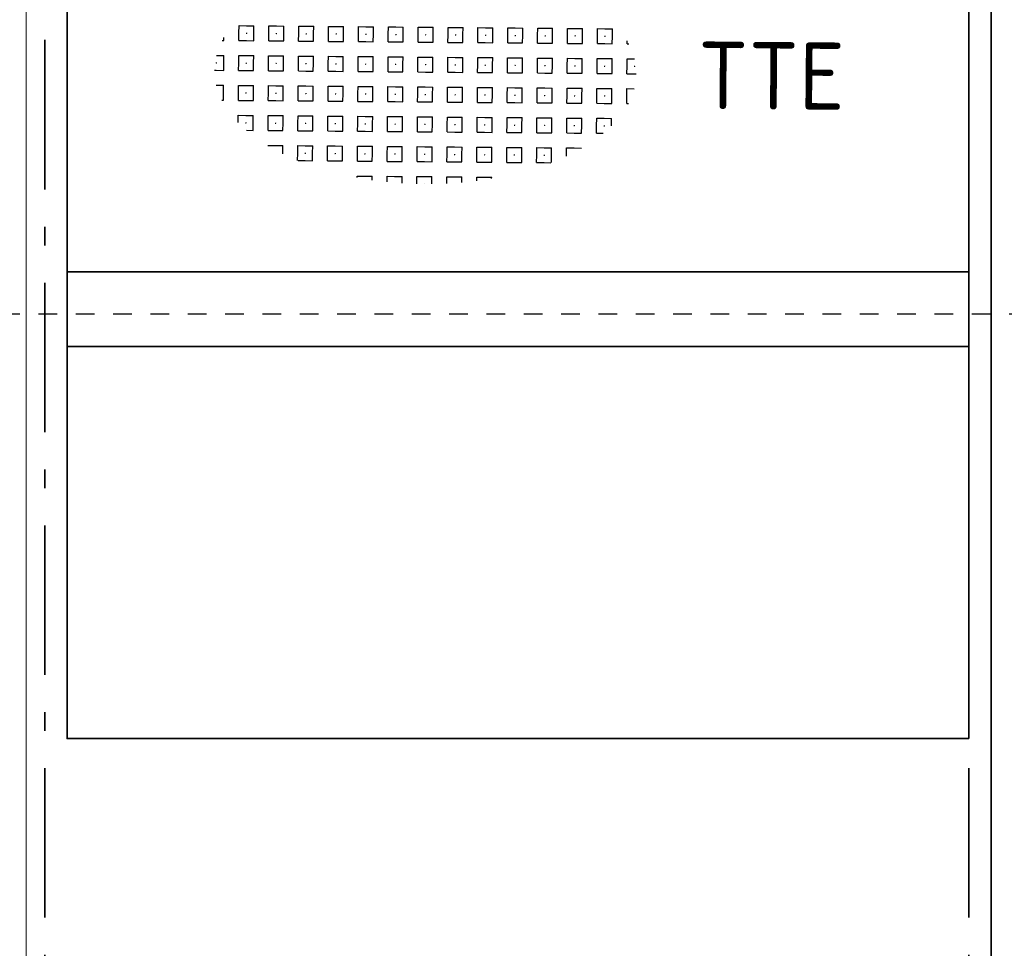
# Model space of a CAD drawing. Header units: metres. Extents: x 133 to 690, y 59 to 257.
# Tile 46 of 84: x 472 to 477, y 115 to 120. Entities that reach past the tile are written whole.
import ezdxf
from ezdxf.enums import TextEntityAlignment as Align

# ---------------------------------------------------------------- set-up
doc = ezdxf.new("R2010")
doc.units = ezdxf.units.M
doc.header["$LTSCALE"] = 0.05
doc.linetypes.add('VH-OPSLUITBAND_120X250', pattern=[26, 16, -4, 2, -4])
doc.linetypes.add('XX-DASHED', pattern=[2, 1, -1])
for name, color, linetype, lineweight in [('N-WE-GR-HAAG-G', 253, 'GR-HAAG1', 9), ('N-WE-VH-KANTOPSLUITING_OPSLUITBAND_120X250-G', 150, 'VH-OPSLUITBAND_120X250', 35), ('N-WE-VH-KANTOPSLUITING_VOORKANTBAND_OB_120x250-G', 3, 'Continuous', 35), ('N-WE-VH-VERHARDING_GRASPLAAT-G', 70, 'Continuous', 35), ('N-WE-VH-VERHARDING_TEGEL_GRAS-S', 252, 'Continuous', 25), ('N-WE-VH-VERHARDING_TEGEL_GRAS_VAKMARKERING-G', 252, 'Continuous', 35), ('N-XX-AL-VERWIJZING-G', 7, 'Continuous', 13)]:
    doc.layers.add(name, color=color, linetype=linetype, lineweight=lineweight)
doc.styles.add('NLCS-ISO', font='NLCS-ISO.ttf')
doc.styles.add('ROMANS', font='romans.shx')
doc.linetypes.add('GR-HAAG1', pattern='A,6,[176,NLCS.SHX,S=0.125,R=0,X=0,Y=0],-2', length=8)

# ---------------------------------------------------------------- blocks, each defined once
blk = doc.blocks.new('SVH-GRASTEGEL_STIP-SO')
for p, q in [((-4.644, 1.224), (-4.444, 1.224)), ((-4.644, 1.024), (-4.644, 1.224)), ((-4.444, 1.224), (-4.244, 1.224)), ((-4.244, 1.024), (-4.244, 1.224)), ((-3.844, 1.224), (-3.644, 1.224)), ((-3.844, 1.024), (-3.844, 1.224)), ((-3.644, 1.224), (-3.444, 1.224)), ((-3.444, 1.024), (-3.444, 1.224)), ((-3.044, 1.224), (-2.844, 1.224)), ((-3.044, 1.024), (-3.044, 1.224)), ((-2.844, 1.224), (-2.644, 1.224)), ((-2.644, 1.024), (-2.644, 1.224)), ((-2.244, 1.224), (-2.044, 1.224)), ((-2.244, 1.024), (-2.244, 1.224)), ((-2.044, 1.224), (-1.844, 1.224)), ((-1.844, 1.024), (-1.844, 1.224)), ((-1.444, 1.224), (-1.244, 1.224)), ((-1.444, 1.024), (-1.444, 1.224)), ((-1.244, 1.224), (-1.044, 1.224)), ((-1.044, 1.024), (-1.044, 1.224)), ((-0.644, 1.224), (-0.444, 1.224)), ((-0.644, 1.024), (-0.644, 1.224)), ((-0.444, 1.224), (-0.244, 1.224)), ((-0.244, 1.024), (-0.244, 1.224)), ((0.156, 1.224), (0.356, 1.224)), ((0.156, 1.024), (0.156, 1.224)), ((0.356, 1.224), (0.556, 1.224)), ((0.556, 1.024), (0.556, 1.224)), ((0.956, 1.224), (1.156, 1.224)), ((0.956, 1.024), (0.956, 1.224)), ((1.156, 1.224), (1.356, 1.224)), ((1.356, 1.024), (1.356, 1.224)), ((1.756, 1.224), (1.956, 1.224)), ((1.756, 1.024), (1.756, 1.224)), ((1.956, 1.224), (2.156, 1.224)), ((2.156, 1.024), (2.156, 1.224)), ((2.556, 1.224), (2.756, 1.224)), ((2.556, 1.024), (2.556, 1.224)), ((2.756, 1.224), (2.956, 1.224)), ((2.956, 1.024), (2.956, 1.224)), ((3.356, 1.224), (3.556, 1.224)), ((3.356, 1.024), (3.356, 1.224)), ((3.556, 1.224), (3.756, 1.224)), ((3.756, 1.024), (3.756, 1.224)), ((4.156, 1.224), (4.356, 1.224)), ((4.156, 1.024), (4.156, 1.224)), ((4.356, 1.224), (4.556, 1.224)), ((4.556, 1.024), (4.556, 1.224)), ((4.956, 1.224), (5.156, 1.224)), ((4.956, 1.024), (4.956, 1.224)), ((5.156, 1.224), (5.356, 1.224)), ((5.356, 1.024), (5.356, 1.224)), ((-5.089, 0.824), (-5.044, 0.824)), ((-5.044, 0.824), (-5.044, 0.906)), ((-4.644, 0.824), (-4.644, 1.024)), ((-4.644, 0.824), (-4.444, 0.824)), ((-4.452, 1.024), (-4.444, 1.024)), ((-4.452, 1.024), (-4.444, 1.024)), ((-4.444, 1.032), (-4.444, 1.024)), ((-4.444, 1.032), (-4.444, 1.024)), ((-4.444, 1.024), (-4.444, 1.017)), ((-4.444, 1.024), (-4.437, 1.024)), ((-4.444, 1.024), (-4.444, 1.017)), ((-4.444, 1.024), (-4.437, 1.024)), ((-4.444, 0.824), (-4.244, 0.824)), ((-4.244, 0.824), (-4.244, 1.024)), ((-3.844, 0.824), (-3.844, 1.024)), ((-3.844, 0.824), (-3.644, 0.824)), ((-3.652, 1.024), (-3.644, 1.024)), ((-3.652, 1.024), (-3.644, 1.024)), ((-3.644, 1.032), (-3.644, 1.024)), ((-3.644, 1.032), (-3.644, 1.024)), ((-3.644, 1.024), (-3.644, 1.017)), ((-3.644, 1.024), (-3.637, 1.024)), ((-3.644, 1.024), (-3.644, 1.017)), ((-3.644, 1.024), (-3.637, 1.024)), ((-3.644, 0.824), (-3.444, 0.824)), ((-3.444, 0.824), (-3.444, 1.024)), ((-3.044, 0.824), (-3.044, 1.024)), ((-3.044, 0.824), (-2.844, 0.824)), ((-2.852, 1.024), (-2.844, 1.024)), ((-2.852, 1.024), (-2.844, 1.024)), ((-2.844, 1.032), (-2.844, 1.024)), ((-2.844, 1.032), (-2.844, 1.024)), ((-2.844, 1.024), (-2.844, 1.017)), ((-2.844, 1.024), (-2.837, 1.024)), ((-2.844, 1.024), (-2.844, 1.017)), ((-2.844, 1.024), (-2.837, 1.024)), ((-2.844, 0.824), (-2.644, 0.824)), ((-2.644, 0.824), (-2.644, 1.024)), ((-2.244, 0.824), (-2.244, 1.024)), ((-2.244, 0.824), (-2.044, 0.824)), ((-2.052, 1.024), (-2.044, 1.024)), ((-2.052, 1.024), (-2.044, 1.024)), ((-2.044, 1.032), (-2.044, 1.024)), ((-2.044, 1.032), (-2.044, 1.024)), ((-2.044, 1.024), (-2.044, 1.017)), ((-2.044, 1.024), (-2.037, 1.024)), ((-2.044, 1.024), (-2.044, 1.017)), ((-2.044, 1.024), (-2.037, 1.024)), ((-2.044, 0.824), (-1.844, 0.824)), ((-1.844, 0.824), (-1.844, 1.024)), ((-1.444, 0.824), (-1.444, 1.024)), ((-1.444, 0.824), (-1.244, 0.824)), ((-1.252, 1.024), (-1.244, 1.024)), ((-1.252, 1.024), (-1.244, 1.024)), ((-1.244, 1.032), (-1.244, 1.024)), ((-1.244, 1.032), (-1.244, 1.024)), ((-1.244, 1.024), (-1.244, 1.017)), ((-1.244, 1.024), (-1.237, 1.024)), ((-1.244, 1.024), (-1.244, 1.017)), ((-1.244, 1.024), (-1.237, 1.024)), ((-1.244, 0.824), (-1.044, 0.824)), ((-1.044, 0.824), (-1.044, 1.024)), ((-0.644, 0.824), (-0.644, 1.024)), ((-0.644, 0.824), (-0.444, 0.824)), ((-0.452, 1.024), (-0.444, 1.024)), ((-0.452, 1.024), (-0.444, 1.024)), ((-0.444, 1.032), (-0.444, 1.024)), ((-0.444, 1.032), (-0.444, 1.024)), ((-0.444, 1.024), (-0.444, 1.017)), ((-0.444, 1.024), (-0.437, 1.024)), ((-0.444, 1.024), (-0.444, 1.017)), ((-0.444, 1.024), (-0.437, 1.024)), ((-0.444, 0.824), (-0.244, 0.824)), ((-0.244, 0.824), (-0.244, 1.024)), ((0.156, 0.824), (0.156, 1.024)), ((0.156, 0.824), (0.356, 0.824)), ((0.348, 1.024), (0.356, 1.024)), ((0.348, 1.024), (0.356, 1.024)), ((0.356, 1.032), (0.356, 1.024)), ((0.356, 1.032), (0.356, 1.024)), ((0.356, 1.024), (0.356, 1.017)), ((0.356, 1.024), (0.363, 1.024)), ((0.356, 1.024), (0.356, 1.017)), ((0.356, 1.024), (0.363, 1.024)), ((0.356, 0.824), (0.556, 0.824)), ((0.556, 0.824), (0.556, 1.024)), ((0.956, 0.824), (0.956, 1.024)), ((0.956, 0.824), (1.156, 0.824)), ((1.148, 1.024), (1.156, 1.024)), ((1.148, 1.024), (1.156, 1.024)), ((1.156, 1.032), (1.156, 1.024)), ((1.156, 1.032), (1.156, 1.024)), ((1.156, 1.024), (1.156, 1.017)), ((1.156, 1.024), (1.163, 1.024)), ((1.156, 1.024), (1.156, 1.017)), ((1.156, 1.024), (1.163, 1.024)), ((1.156, 0.824), (1.356, 0.824)), ((1.356, 0.824), (1.356, 1.024)), ((1.756, 0.824), (1.756, 1.024)), ((1.756, 0.824), (1.956, 0.824)), ((1.948, 1.024), (1.956, 1.024)), ((1.948, 1.024), (1.956, 1.024)), ((1.956, 1.032), (1.956, 1.024)), ((1.956, 1.032), (1.956, 1.024)), ((1.956, 1.024), (1.956, 1.017)), ((1.956, 1.024), (1.963, 1.024)), ((1.956, 1.024), (1.956, 1.017)), ((1.956, 1.024), (1.963, 1.024)), ((1.956, 0.824), (2.156, 0.824)), ((2.156, 0.824), (2.156, 1.024)), ((2.556, 0.824), (2.556, 1.024)), ((2.556, 0.824), (2.756, 0.824)), ((2.748, 1.024), (2.756, 1.024)), ((2.748, 1.024), (2.756, 1.024)), ((2.756, 1.032), (2.756, 1.024)), ((2.756, 1.032), (2.756, 1.024)), ((2.756, 1.024), (2.756, 1.017)), ((2.756, 1.024), (2.763, 1.024)), ((2.756, 1.024), (2.756, 1.017)), ((2.756, 1.024), (2.763, 1.024)), ((2.756, 0.824), (2.956, 0.824)), ((2.956, 0.824), (2.956, 1.024)), ((3.356, 0.824), (3.356, 1.024)), ((3.356, 0.824), (3.556, 0.824)), ((3.548, 1.024), (3.556, 1.024)), ((3.548, 1.024), (3.556, 1.024)), ((3.556, 1.032), (3.556, 1.024)), ((3.556, 1.032), (3.556, 1.024)), ((3.556, 1.024), (3.556, 1.017)), ((3.556, 1.024), (3.563, 1.024)), ((3.556, 1.024), (3.556, 1.017)), ((3.556, 1.024), (3.563, 1.024)), ((3.556, 0.824), (3.756, 0.824)), ((3.756, 0.824), (3.756, 1.024)), ((4.156, 0.824), (4.156, 1.024)), ((4.156, 0.824), (4.356, 0.824)), ((4.348, 1.024), (4.356, 1.024)), ((4.348, 1.024), (4.356, 1.024)), ((4.356, 1.032), (4.356, 1.024)), ((4.356, 1.032), (4.356, 1.024)), ((4.356, 1.024), (4.356, 1.017)), ((4.356, 1.024), (4.363, 1.024)), ((4.356, 1.024), (4.356, 1.017)), ((4.356, 1.024), (4.363, 1.024)), ((4.356, 0.824), (4.556, 0.824)), ((4.556, 0.824), (4.556, 1.024)), ((4.956, 0.824), (4.956, 1.024)), ((4.956, 0.824), (5.156, 0.824)), ((5.148, 1.024), (5.156, 1.024)), ((5.148, 1.024), (5.156, 1.024)), ((5.156, 1.032), (5.156, 1.024)), ((5.156, 1.032), (5.156, 1.024)), ((5.156, 1.024), (5.156, 1.017)), ((5.156, 1.024), (5.163, 1.024)), ((5.156, 1.024), (5.156, 1.017)), ((5.156, 1.024), (5.163, 1.024)), ((5.156, 0.824), (5.356, 0.824)), ((5.356, 0.824), (5.356, 1.024)), ((5.756, 0.824), (5.756, 0.906)), ((5.756, 0.824), (5.801, 0.824)), ((-5.243, 0.424), (-5.044, 0.424)), ((-5.044, 0.224), (-5.044, 0.424)), ((-4.644, 0.424), (-4.444, 0.424)), ((-4.644, 0.224), (-4.644, 0.424)), ((-4.444, 0.424), (-4.244, 0.424)), ((-4.244, 0.224), (-4.244, 0.424)), ((-3.844, 0.424), (-3.644, 0.424)), ((-3.844, 0.224), (-3.844, 0.424)), ((-3.644, 0.424), (-3.444, 0.424)), ((-3.444, 0.224), (-3.444, 0.424)), ((-3.044, 0.424), (-2.844, 0.424)), ((-3.044, 0.224), (-3.044, 0.424)), ((-2.844, 0.424), (-2.644, 0.424)), ((-2.644, 0.224), (-2.644, 0.424)), ((-2.244, 0.424), (-2.044, 0.424)), ((-2.244, 0.224), (-2.244, 0.424)), ((-2.044, 0.424), (-1.844, 0.424)), ((-1.844, 0.224), (-1.844, 0.424)), ((-1.444, 0.424), (-1.244, 0.424)), ((-1.444, 0.224), (-1.444, 0.424)), ((-1.244, 0.424), (-1.044, 0.424)), ((-1.044, 0.224), (-1.044, 0.424)), ((-0.644, 0.424), (-0.444, 0.424)), ((-0.644, 0.224), (-0.644, 0.424)), ((-0.444, 0.424), (-0.244, 0.424)), ((-0.244, 0.224), (-0.244, 0.424)), ((0.156, 0.424), (0.356, 0.424)), ((0.156, 0.224), (0.156, 0.424)), ((0.356, 0.424), (0.556, 0.424)), ((0.556, 0.224), (0.556, 0.424)), ((0.956, 0.424), (1.156, 0.424)), ((0.956, 0.224), (0.956, 0.424)), ((1.156, 0.424), (1.356, 0.424)), ((1.356, 0.224), (1.356, 0.424)), ((1.756, 0.424), (1.956, 0.424)), ((1.756, 0.224), (1.756, 0.424)), ((1.956, 0.424), (2.156, 0.424)), ((2.156, 0.224), (2.156, 0.424)), ((2.556, 0.424), (2.756, 0.424)), ((2.556, 0.224), (2.556, 0.424)), ((2.756, 0.424), (2.956, 0.424)), ((2.956, 0.224), (2.956, 0.424)), ((3.356, 0.424), (3.556, 0.424)), ((3.356, 0.224), (3.356, 0.424)), ((3.556, 0.424), (3.756, 0.424)), ((3.756, 0.224), (3.756, 0.424)), ((4.156, 0.424), (4.356, 0.424)), ((4.156, 0.224), (4.156, 0.424)), ((4.356, 0.424), (4.556, 0.424)), ((4.556, 0.224), (4.556, 0.424)), ((4.956, 0.424), (5.156, 0.424)), ((4.956, 0.224), (4.956, 0.424)), ((5.156, 0.424), (5.356, 0.424)), ((5.356, 0.224), (5.356, 0.424)), ((5.756, 0.424), (5.955, 0.424)), ((5.756, 0.224), (5.756, 0.424)), ((-5.294, 0.024), (-5.244, 0.024)), ((-5.252, 0.224), (-5.244, 0.224)), ((-5.252, 0.224), (-5.244, 0.224)), ((-5.244, 0.232), (-5.244, 0.224)), ((-5.244, 0.232), (-5.244, 0.224)), ((-5.244, 0.224), (-5.244, 0.217)), ((-5.244, 0.224), (-5.237, 0.224)), ((-5.244, 0.224), (-5.244, 0.217)), ((-5.244, 0.224), (-5.237, 0.224)), ((-5.244, 0.024), (-5.044, 0.024)), ((-5.044, 0.024), (-5.044, 0.224)), ((-4.644, 0.024), (-4.644, 0.224)), ((-4.644, 0.024), (-4.444, 0.024)), ((-4.452, 0.224), (-4.444, 0.224)), ((-4.452, 0.224), (-4.444, 0.224)), ((-4.444, 0.232), (-4.444, 0.224)), ((-4.444, 0.232), (-4.444, 0.224)), ((-4.444, 0.224), (-4.444, 0.217)), ((-4.444, 0.224), (-4.437, 0.224)), ((-4.444, 0.224), (-4.444, 0.217)), ((-4.444, 0.224), (-4.437, 0.224)), ((-4.444, 0.024), (-4.244, 0.024)), ((-4.244, 0.024), (-4.244, 0.224)), ((-3.844, 0.024), (-3.844, 0.224)), ((-3.844, 0.024), (-3.644, 0.024)), ((-3.652, 0.224), (-3.644, 0.224)), ((-3.652, 0.224), (-3.644, 0.224)), ((-3.644, 0.232), (-3.644, 0.224)), ((-3.644, 0.232), (-3.644, 0.224)), ((-3.644, 0.224), (-3.644, 0.217)), ((-3.644, 0.224), (-3.637, 0.224)), ((-3.644, 0.224), (-3.644, 0.217)), ((-3.644, 0.224), (-3.637, 0.224)), ((-3.644, 0.024), (-3.444, 0.024)), ((-3.444, 0.024), (-3.444, 0.224)), ((-3.044, 0.024), (-3.044, 0.224)), ((-3.044, 0.024), (-2.844, 0.024)), ((-2.852, 0.224), (-2.844, 0.224)), ((-2.852, 0.224), (-2.844, 0.224)), ((-2.844, 0.232), (-2.844, 0.224)), ((-2.844, 0.232), (-2.844, 0.224)), ((-2.844, 0.224), (-2.844, 0.217)), ((-2.844, 0.224), (-2.837, 0.224)), ((-2.844, 0.224), (-2.844, 0.217)), ((-2.844, 0.224), (-2.837, 0.224)), ((-2.844, 0.024), (-2.644, 0.024)), ((-2.644, 0.024), (-2.644, 0.224)), ((-2.244, 0.024), (-2.244, 0.224)), ((-2.244, 0.024), (-2.044, 0.024)), ((-2.052, 0.224), (-2.044, 0.224)), ((-2.052, 0.224), (-2.044, 0.224)), ((-2.044, 0.232), (-2.044, 0.224)), ((-2.044, 0.232), (-2.044, 0.224)), ((-2.044, 0.224), (-2.044, 0.217)), ((-2.044, 0.224), (-2.037, 0.224)), ((-2.044, 0.224), (-2.044, 0.217)), ((-2.044, 0.224), (-2.037, 0.224)), ((-2.044, 0.024), (-1.844, 0.024)), ((-1.844, 0.024), (-1.844, 0.224)), ((-1.444, 0.024), (-1.444, 0.224)), ((-1.444, 0.024), (-1.244, 0.024)), ((-1.252, 0.224), (-1.244, 0.224)), ((-1.252, 0.224), (-1.244, 0.224)), ((-1.244, 0.232), (-1.244, 0.224)), ((-1.244, 0.232), (-1.244, 0.224)), ((-1.244, 0.224), (-1.244, 0.217)), ((-1.244, 0.224), (-1.237, 0.224)), ((-1.244, 0.224), (-1.244, 0.217)), ((-1.244, 0.224), (-1.237, 0.224)), ((-1.244, 0.024), (-1.044, 0.024)), ((-1.044, 0.024), (-1.044, 0.224)), ((-0.644, 0.024), (-0.644, 0.224)), ((-0.644, 0.024), (-0.444, 0.024)), ((-0.452, 0.224), (-0.444, 0.224)), ((-0.452, 0.224), (-0.444, 0.224)), ((-0.444, 0.232), (-0.444, 0.224)), ((-0.444, 0.232), (-0.444, 0.224)), ((-0.444, 0.224), (-0.444, 0.217)), ((-0.444, 0.224), (-0.437, 0.224)), ((-0.444, 0.224), (-0.444, 0.217)), ((-0.444, 0.224), (-0.437, 0.224)), ((-0.444, 0.024), (-0.244, 0.024)), ((-0.244, 0.024), (-0.244, 0.224)), ((0.156, 0.024), (0.156, 0.224)), ((0.156, 0.024), (0.356, 0.024)), ((0.348, 0.224), (0.356, 0.224)), ((0.348, 0.224), (0.356, 0.224)), ((0.356, 0.232), (0.356, 0.224)), ((0.356, 0.232), (0.356, 0.224)), ((0.356, 0.224), (0.356, 0.217)), ((0.356, 0.224), (0.363, 0.224)), ((0.356, 0.224), (0.356, 0.217)), ((0.356, 0.224), (0.363, 0.224)), ((0.356, 0.024), (0.556, 0.024)), ((0.556, 0.024), (0.556, 0.224)), ((0.956, 0.024), (0.956, 0.224)), ((0.956, 0.024), (1.156, 0.024)), ((1.148, 0.224), (1.156, 0.224)), ((1.148, 0.224), (1.156, 0.224)), ((1.156, 0.232), (1.156, 0.224)), ((1.156, 0.232), (1.156, 0.224)), ((1.156, 0.224), (1.156, 0.217)), ((1.156, 0.224), (1.163, 0.224)), ((1.156, 0.224), (1.156, 0.217)), ((1.156, 0.224), (1.163, 0.224)), ((1.156, 0.024), (1.356, 0.024)), ((1.356, 0.024), (1.356, 0.224)), ((1.756, 0.024), (1.756, 0.224)), ((1.756, 0.024), (1.956, 0.024)), ((1.948, 0.224), (1.956, 0.224)), ((1.948, 0.224), (1.956, 0.224)), ((1.956, 0.232), (1.956, 0.224)), ((1.956, 0.232), (1.956, 0.224)), ((1.956, 0.224), (1.956, 0.217)), ((1.956, 0.224), (1.963, 0.224)), ((1.956, 0.224), (1.956, 0.217)), ((1.956, 0.224), (1.963, 0.224)), ((1.956, 0.024), (2.156, 0.024)), ((2.156, 0.024), (2.156, 0.224)), ((2.556, 0.024), (2.556, 0.224)), ((2.556, 0.024), (2.756, 0.024)), ((2.748, 0.224), (2.756, 0.224)), ((2.748, 0.224), (2.756, 0.224)), ((2.756, 0.232), (2.756, 0.224)), ((2.756, 0.232), (2.756, 0.224)), ((2.756, 0.224), (2.756, 0.217)), ((2.756, 0.224), (2.763, 0.224)), ((2.756, 0.224), (2.756, 0.217)), ((2.756, 0.224), (2.763, 0.224)), ((2.756, 0.024), (2.956, 0.024)), ((2.956, 0.024), (2.956, 0.224)), ((3.356, 0.024), (3.356, 0.224)), ((3.356, 0.024), (3.556, 0.024)), ((3.548, 0.224), (3.556, 0.224)), ((3.548, 0.224), (3.556, 0.224)), ((3.556, 0.232), (3.556, 0.224)), ((3.556, 0.232), (3.556, 0.224)), ((3.556, 0.224), (3.556, 0.217)), ((3.556, 0.224), (3.563, 0.224)), ((3.556, 0.224), (3.556, 0.217)), ((3.556, 0.224), (3.563, 0.224)), ((3.556, 0.024), (3.756, 0.024)), ((3.756, 0.024), (3.756, 0.224)), ((4.156, 0.024), (4.156, 0.224)), ((4.156, 0.024), (4.356, 0.024)), ((4.348, 0.224), (4.356, 0.224)), ((4.348, 0.224), (4.356, 0.224)), ((4.356, 0.232), (4.356, 0.224)), ((4.356, 0.232), (4.356, 0.224)), ((4.356, 0.224), (4.356, 0.217)), ((4.356, 0.224), (4.363, 0.224)), ((4.356, 0.224), (4.356, 0.217)), ((4.356, 0.224), (4.363, 0.224)), ((4.356, 0.024), (4.556, 0.024)), ((4.556, 0.024), (4.556, 0.224)), ((4.956, 0.024), (4.956, 0.224)), ((4.956, 0.024), (5.156, 0.024)), ((5.148, 0.224), (5.156, 0.224)), ((5.148, 0.224), (5.156, 0.224)), ((5.156, 0.232), (5.156, 0.224)), ((5.156, 0.232), (5.156, 0.224)), ((5.156, 0.224), (5.156, 0.217)), ((5.156, 0.224), (5.163, 0.224)), ((5.156, 0.224), (5.156, 0.217)), ((5.156, 0.224), (5.163, 0.224)), ((5.156, 0.024), (5.356, 0.024)), ((5.356, 0.024), (5.356, 0.224)), ((5.756, 0.024), (5.756, 0.224)), ((5.756, 0.024), (5.956, 0.024)), ((5.948, 0.224), (5.956, 0.224)), ((5.948, 0.224), (5.956, 0.224)), ((5.956, 0.232), (5.956, 0.224)), ((5.956, 0.232), (5.956, 0.224)), ((5.956, 0.224), (5.956, 0.217)), ((5.956, 0.224), (5.963, 0.224)), ((5.956, 0.224), (5.956, 0.217)), ((5.956, 0.224), (5.963, 0.224)), ((5.956, 0.024), (6.006, 0.024)), ((-5.243, -0.376), (-5.044, -0.376)), ((-5.044, -0.576), (-5.044, -0.376)), ((-4.644, -0.376), (-4.444, -0.376)), ((-4.644, -0.576), (-4.644, -0.376)), ((-4.444, -0.376), (-4.244, -0.376)), ((-4.244, -0.576), (-4.244, -0.376)), ((-3.844, -0.376), (-3.644, -0.376)), ((-3.844, -0.576), (-3.844, -0.376)), ((-3.644, -0.376), (-3.444, -0.376)), ((-3.444, -0.576), (-3.444, -0.376)), ((-3.044, -0.376), (-2.844, -0.376)), ((-3.044, -0.576), (-3.044, -0.376)), ((-2.844, -0.376), (-2.644, -0.376)), ((-2.644, -0.576), (-2.644, -0.376)), ((-2.244, -0.376), (-2.044, -0.376)), ((-2.244, -0.576), (-2.244, -0.376)), ((-2.044, -0.376), (-1.844, -0.376)), ((-1.844, -0.576), (-1.844, -0.376)), ((-1.444, -0.376), (-1.244, -0.376)), ((-1.444, -0.576), (-1.444, -0.376)), ((-1.244, -0.376), (-1.044, -0.376)), ((-1.044, -0.576), (-1.044, -0.376)), ((-0.644, -0.376), (-0.444, -0.376)), ((-0.644, -0.576), (-0.644, -0.376)), ((-0.444, -0.376), (-0.244, -0.376)), ((-0.244, -0.576), (-0.244, -0.376)), ((0.156, -0.376), (0.356, -0.376)), ((0.156, -0.576), (0.156, -0.376)), ((0.356, -0.376), (0.556, -0.376)), ((0.556, -0.576), (0.556, -0.376)), ((0.956, -0.376), (1.156, -0.376)), ((0.956, -0.576), (0.956, -0.376)), ((1.156, -0.376), (1.356, -0.376)), ((1.356, -0.576), (1.356, -0.376)), ((1.756, -0.376), (1.956, -0.376)), ((1.756, -0.576), (1.756, -0.376)), ((1.956, -0.376), (2.156, -0.376)), ((2.156, -0.576), (2.156, -0.376)), ((2.556, -0.376), (2.756, -0.376)), ((2.556, -0.576), (2.556, -0.376)), ((2.756, -0.376), (2.956, -0.376)), ((2.956, -0.576), (2.956, -0.376)), ((3.356, -0.376), (3.556, -0.376)), ((3.356, -0.576), (3.356, -0.376)), ((3.556, -0.376), (3.756, -0.376)), ((3.756, -0.576), (3.756, -0.376)), ((4.156, -0.376), (4.356, -0.376)), ((4.156, -0.576), (4.156, -0.376)), ((4.356, -0.376), (4.556, -0.376)), ((4.556, -0.576), (4.556, -0.376)), ((4.956, -0.376), (5.156, -0.376)), ((4.956, -0.576), (4.956, -0.376)), ((5.156, -0.376), (5.356, -0.376)), ((5.356, -0.576), (5.356, -0.376)), ((5.756, -0.376), (5.955, -0.376)), ((5.756, -0.576), (5.756, -0.376)), ((-5.089, -0.776), (-5.044, -0.776)), ((-5.044, -0.776), (-5.044, -0.576)), ((-4.644, -0.776), (-4.644, -0.576)), ((-4.644, -0.776), (-4.444, -0.776)), ((-4.452, -0.576), (-4.444, -0.576)), ((-4.452, -0.576), (-4.444, -0.576)), ((-4.444, -0.568), (-4.444, -0.576)), ((-4.444, -0.568), (-4.444, -0.576)), ((-4.444, -0.576), (-4.444, -0.583)), ((-4.444, -0.576), (-4.437, -0.576)), ((-4.444, -0.576), (-4.444, -0.583)), ((-4.444, -0.576), (-4.437, -0.576)), ((-4.444, -0.776), (-4.244, -0.776)), ((-4.244, -0.776), (-4.244, -0.576)), ((-3.844, -0.776), (-3.844, -0.576)), ((-3.844, -0.776), (-3.644, -0.776)), ((-3.652, -0.576), (-3.644, -0.576)), ((-3.652, -0.576), (-3.644, -0.576)), ((-3.644, -0.568), (-3.644, -0.576)), ((-3.644, -0.568), (-3.644, -0.576)), ((-3.644, -0.576), (-3.644, -0.583)), ((-3.644, -0.576), (-3.637, -0.576)), ((-3.644, -0.576), (-3.644, -0.583)), ((-3.644, -0.576), (-3.637, -0.576)), ((-3.644, -0.776), (-3.444, -0.776)), ((-3.444, -0.776), (-3.444, -0.576)), ((-3.044, -0.776), (-3.044, -0.576)), ((-3.044, -0.776), (-2.844, -0.776)), ((-2.852, -0.576), (-2.844, -0.576)), ((-2.852, -0.576), (-2.844, -0.576)), ((-2.844, -0.568), (-2.844, -0.576)), ((-2.844, -0.568), (-2.844, -0.576)), ((-2.844, -0.576), (-2.844, -0.583)), ((-2.844, -0.576), (-2.837, -0.576)), ((-2.844, -0.576), (-2.844, -0.583)), ((-2.844, -0.576), (-2.837, -0.576)), ((-2.844, -0.776), (-2.644, -0.776)), ((-2.644, -0.776), (-2.644, -0.576)), ((-2.244, -0.776), (-2.244, -0.576)), ((-2.244, -0.776), (-2.044, -0.776)), ((-2.052, -0.576), (-2.044, -0.576)), ((-2.052, -0.576), (-2.044, -0.576)), ((-2.044, -0.568), (-2.044, -0.576)), ((-2.044, -0.568), (-2.044, -0.576)), ((-2.044, -0.576), (-2.044, -0.583)), ((-2.044, -0.576), (-2.037, -0.576)), ((-2.044, -0.576), (-2.044, -0.583)), ((-2.044, -0.576), (-2.037, -0.576)), ((-2.044, -0.776), (-1.844, -0.776)), ((-1.844, -0.776), (-1.844, -0.576)), ((-1.444, -0.776), (-1.444, -0.576)), ((-1.444, -0.776), (-1.244, -0.776)), ((-1.252, -0.576), (-1.244, -0.576)), ((-1.252, -0.576), (-1.244, -0.576)), ((-1.244, -0.568), (-1.244, -0.576)), ((-1.244, -0.568), (-1.244, -0.576)), ((-1.244, -0.576), (-1.244, -0.583)), ((-1.244, -0.576), (-1.237, -0.576)), ((-1.244, -0.576), (-1.244, -0.583)), ((-1.244, -0.576), (-1.237, -0.576)), ((-1.244, -0.776), (-1.044, -0.776)), ((-1.044, -0.776), (-1.044, -0.576)), ((-0.644, -0.776), (-0.644, -0.576)), ((-0.644, -0.776), (-0.444, -0.776)), ((-0.452, -0.576), (-0.444, -0.576)), ((-0.452, -0.576), (-0.444, -0.576)), ((-0.444, -0.568), (-0.444, -0.576)), ((-0.444, -0.568), (-0.444, -0.576)), ((-0.444, -0.576), (-0.444, -0.583)), ((-0.444, -0.576), (-0.437, -0.576)), ((-0.444, -0.576), (-0.444, -0.583)), ((-0.444, -0.576), (-0.437, -0.576)), ((-0.444, -0.776), (-0.244, -0.776)), ((-0.244, -0.776), (-0.244, -0.576)), ((0.156, -0.776), (0.156, -0.576)), ((0.156, -0.776), (0.356, -0.776)), ((0.348, -0.576), (0.356, -0.576)), ((0.348, -0.576), (0.356, -0.576)), ((0.356, -0.568), (0.356, -0.576)), ((0.356, -0.568), (0.356, -0.576)), ((0.356, -0.576), (0.356, -0.583)), ((0.356, -0.576), (0.363, -0.576)), ((0.356, -0.576), (0.356, -0.583)), ((0.356, -0.576), (0.363, -0.576)), ((0.356, -0.776), (0.556, -0.776)), ((0.556, -0.776), (0.556, -0.576)), ((0.956, -0.776), (0.956, -0.576)), ((0.956, -0.776), (1.156, -0.776)), ((1.148, -0.576), (1.156, -0.576)), ((1.148, -0.576), (1.156, -0.576)), ((1.156, -0.568), (1.156, -0.576)), ((1.156, -0.568), (1.156, -0.576)), ((1.156, -0.576), (1.156, -0.583)), ((1.156, -0.576), (1.163, -0.576)), ((1.156, -0.576), (1.156, -0.583)), ((1.156, -0.576), (1.163, -0.576)), ((1.156, -0.776), (1.356, -0.776)), ((1.356, -0.776), (1.356, -0.576)), ((1.756, -0.776), (1.756, -0.576)), ((1.756, -0.776), (1.956, -0.776)), ((1.948, -0.576), (1.956, -0.576)), ((1.948, -0.576), (1.956, -0.576)), ((1.956, -0.568), (1.956, -0.576)), ((1.956, -0.568), (1.956, -0.576)), ((1.956, -0.576), (1.956, -0.583)), ((1.956, -0.576), (1.963, -0.576)), ((1.956, -0.576), (1.956, -0.583)), ((1.956, -0.576), (1.963, -0.576)), ((1.956, -0.776), (2.156, -0.776)), ((2.156, -0.776), (2.156, -0.576)), ((2.556, -0.776), (2.556, -0.576)), ((2.556, -0.776), (2.756, -0.776)), ((2.748, -0.576), (2.756, -0.576)), ((2.748, -0.576), (2.756, -0.576)), ((2.756, -0.568), (2.756, -0.576)), ((2.756, -0.568), (2.756, -0.576)), ((2.756, -0.576), (2.756, -0.583)), ((2.756, -0.576), (2.763, -0.576)), ((2.756, -0.576), (2.756, -0.583)), ((2.756, -0.576), (2.763, -0.576)), ((2.756, -0.776), (2.956, -0.776)), ((2.956, -0.776), (2.956, -0.576)), ((3.356, -0.776), (3.356, -0.576)), ((3.356, -0.776), (3.556, -0.776)), ((3.548, -0.576), (3.556, -0.576)), ((3.548, -0.576), (3.556, -0.576)), ((3.556, -0.568), (3.556, -0.576)), ((3.556, -0.568), (3.556, -0.576)), ((3.556, -0.576), (3.556, -0.583)), ((3.556, -0.576), (3.563, -0.576)), ((3.556, -0.576), (3.556, -0.583)), ((3.556, -0.576), (3.563, -0.576)), ((3.556, -0.776), (3.756, -0.776)), ((3.756, -0.776), (3.756, -0.576)), ((4.156, -0.776), (4.156, -0.576)), ((4.156, -0.776), (4.356, -0.776)), ((4.348, -0.576), (4.356, -0.576)), ((4.348, -0.576), (4.356, -0.576)), ((4.356, -0.568), (4.356, -0.576)), ((4.356, -0.568), (4.356, -0.576)), ((4.356, -0.576), (4.356, -0.583)), ((4.356, -0.576), (4.363, -0.576)), ((4.356, -0.576), (4.356, -0.583)), ((4.356, -0.576), (4.363, -0.576)), ((4.356, -0.776), (4.556, -0.776)), ((4.556, -0.776), (4.556, -0.576)), ((4.956, -0.776), (4.956, -0.576)), ((4.956, -0.776), (5.156, -0.776)), ((5.148, -0.576), (5.156, -0.576)), ((5.148, -0.576), (5.156, -0.576)), ((5.156, -0.568), (5.156, -0.576)), ((5.156, -0.568), (5.156, -0.576)), ((5.156, -0.576), (5.156, -0.583)), ((5.156, -0.576), (5.163, -0.576)), ((5.156, -0.576), (5.156, -0.583)), ((5.156, -0.576), (5.163, -0.576)), ((5.156, -0.776), (5.356, -0.776)), ((5.356, -0.776), (5.356, -0.576)), ((5.756, -0.776), (5.756, -0.576)), ((5.756, -0.776), (5.801, -0.776)), ((-4.644, -1.176), (-4.444, -1.176)), ((-4.644, -1.372), (-4.644, -1.176)), ((-4.444, -1.176), (-4.244, -1.176)), ((-4.244, -1.376), (-4.244, -1.176)), ((-3.844, -1.176), (-3.644, -1.176)), ((-3.844, -1.376), (-3.844, -1.176)), ((-3.644, -1.176), (-3.444, -1.176)), ((-3.444, -1.376), (-3.444, -1.176)), ((-3.044, -1.176), (-2.844, -1.176)), ((-3.044, -1.376), (-3.044, -1.176)), ((-2.844, -1.176), (-2.644, -1.176)), ((-2.644, -1.376), (-2.644, -1.176)), ((-2.244, -1.176), (-2.044, -1.176)), ((-2.244, -1.376), (-2.244, -1.176)), ((-2.044, -1.176), (-1.844, -1.176)), ((-1.844, -1.376), (-1.844, -1.176)), ((-1.444, -1.176), (-1.244, -1.176)), ((-1.444, -1.376), (-1.444, -1.176)), ((-1.244, -1.176), (-1.044, -1.176)), ((-1.044, -1.376), (-1.044, -1.176)), ((-0.644, -1.176), (-0.444, -1.176)), ((-0.644, -1.376), (-0.644, -1.176)), ((-0.444, -1.176), (-0.244, -1.176)), ((-0.244, -1.376), (-0.244, -1.176)), ((0.156, -1.176), (0.356, -1.176)), ((0.156, -1.376), (0.156, -1.176)), ((0.356, -1.176), (0.556, -1.176)), ((0.556, -1.376), (0.556, -1.176)), ((0.956, -1.176), (1.156, -1.176)), ((0.956, -1.376), (0.956, -1.176)), ((1.156, -1.176), (1.356, -1.176)), ((1.356, -1.376), (1.356, -1.176)), ((1.756, -1.176), (1.956, -1.176)), ((1.756, -1.376), (1.756, -1.176)), ((1.956, -1.176), (2.156, -1.176)), ((2.156, -1.376), (2.156, -1.176)), ((2.556, -1.176), (2.756, -1.176)), ((2.556, -1.376), (2.556, -1.176)), ((2.756, -1.176), (2.956, -1.176)), ((2.956, -1.376), (2.956, -1.176)), ((3.356, -1.176), (3.556, -1.176)), ((3.356, -1.376), (3.356, -1.176)), ((3.556, -1.176), (3.756, -1.176)), ((3.756, -1.376), (3.756, -1.176)), ((4.156, -1.176), (4.356, -1.176)), ((4.156, -1.376), (4.156, -1.176)), ((4.356, -1.176), (4.556, -1.176)), ((4.556, -1.376), (4.556, -1.176)), ((4.956, -1.176), (5.156, -1.176)), ((4.956, -1.376), (4.956, -1.176)), ((5.156, -1.176), (5.356, -1.176)), ((5.356, -1.372), (5.356, -1.176)), ((-4.452, -1.376), (-4.444, -1.376)), ((-4.452, -1.376), (-4.444, -1.376)), ((-4.444, -1.368), (-4.444, -1.376)), ((-4.444, -1.368), (-4.444, -1.376)), ((-4.444, -1.376), (-4.444, -1.383)), ((-4.444, -1.376), (-4.437, -1.376)), ((-4.444, -1.376), (-4.444, -1.383)), ((-4.444, -1.376), (-4.437, -1.376)), ((-4.423, -1.576), (-4.244, -1.576)), ((-4.244, -1.576), (-4.244, -1.376)), ((-3.844, -1.576), (-3.844, -1.376)), ((-3.844, -1.576), (-3.644, -1.576)), ((-3.652, -1.376), (-3.644, -1.376)), ((-3.652, -1.376), (-3.644, -1.376)), ((-3.644, -1.368), (-3.644, -1.376)), ((-3.644, -1.368), (-3.644, -1.376)), ((-3.644, -1.376), (-3.644, -1.383)), ((-3.644, -1.376), (-3.637, -1.376)), ((-3.644, -1.376), (-3.644, -1.383)), ((-3.644, -1.376), (-3.637, -1.376)), ((-3.644, -1.576), (-3.444, -1.576)), ((-3.444, -1.576), (-3.444, -1.376)), ((-3.044, -1.576), (-3.044, -1.376)), ((-3.044, -1.576), (-2.844, -1.576)), ((-2.852, -1.376), (-2.844, -1.376)), ((-2.852, -1.376), (-2.844, -1.376)), ((-2.844, -1.368), (-2.844, -1.376)), ((-2.844, -1.368), (-2.844, -1.376)), ((-2.844, -1.376), (-2.844, -1.383)), ((-2.844, -1.376), (-2.837, -1.376)), ((-2.844, -1.376), (-2.844, -1.383)), ((-2.844, -1.376), (-2.837, -1.376)), ((-2.844, -1.576), (-2.644, -1.576)), ((-2.644, -1.576), (-2.644, -1.376)), ((-2.244, -1.576), (-2.244, -1.376)), ((-2.244, -1.576), (-2.044, -1.576)), ((-2.052, -1.376), (-2.044, -1.376)), ((-2.052, -1.376), (-2.044, -1.376)), ((-2.044, -1.368), (-2.044, -1.376)), ((-2.044, -1.368), (-2.044, -1.376)), ((-2.044, -1.376), (-2.044, -1.383)), ((-2.044, -1.376), (-2.037, -1.376)), ((-2.044, -1.376), (-2.044, -1.383)), ((-2.044, -1.376), (-2.037, -1.376)), ((-2.044, -1.576), (-1.844, -1.576)), ((-1.844, -1.576), (-1.844, -1.376)), ((-1.444, -1.576), (-1.444, -1.376)), ((-1.444, -1.576), (-1.244, -1.576)), ((-1.252, -1.376), (-1.244, -1.376)), ((-1.252, -1.376), (-1.244, -1.376)), ((-1.244, -1.368), (-1.244, -1.376)), ((-1.244, -1.368), (-1.244, -1.376)), ((-1.244, -1.376), (-1.244, -1.383)), ((-1.244, -1.376), (-1.237, -1.376)), ((-1.244, -1.376), (-1.244, -1.383)), ((-1.244, -1.376), (-1.237, -1.376)), ((-1.244, -1.576), (-1.044, -1.576)), ((-1.044, -1.576), (-1.044, -1.376)), ((-0.644, -1.576), (-0.644, -1.376)), ((-0.644, -1.576), (-0.444, -1.576)), ((-0.452, -1.376), (-0.444, -1.376)), ((-0.452, -1.376), (-0.444, -1.376)), ((-0.444, -1.368), (-0.444, -1.376)), ((-0.444, -1.368), (-0.444, -1.376)), ((-0.444, -1.376), (-0.444, -1.383)), ((-0.444, -1.376), (-0.437, -1.376)), ((-0.444, -1.376), (-0.444, -1.383)), ((-0.444, -1.376), (-0.437, -1.376)), ((-0.444, -1.576), (-0.244, -1.576)), ((-0.244, -1.576), (-0.244, -1.376)), ((0.156, -1.576), (0.156, -1.376)), ((0.156, -1.576), (0.356, -1.576)), ((0.348, -1.376), (0.356, -1.376)), ((0.348, -1.376), (0.356, -1.376)), ((0.356, -1.368), (0.356, -1.376)), ((0.356, -1.368), (0.356, -1.376)), ((0.356, -1.376), (0.356, -1.383)), ((0.356, -1.376), (0.363, -1.376)), ((0.356, -1.376), (0.356, -1.383)), ((0.356, -1.376), (0.363, -1.376)), ((0.356, -1.576), (0.556, -1.576)), ((0.556, -1.576), (0.556, -1.376)), ((0.956, -1.576), (0.956, -1.376)), ((0.956, -1.576), (1.156, -1.576)), ((1.148, -1.376), (1.156, -1.376)), ((1.148, -1.376), (1.156, -1.376)), ((1.156, -1.368), (1.156, -1.376)), ((1.156, -1.368), (1.156, -1.376)), ((1.156, -1.376), (1.156, -1.383)), ((1.156, -1.376), (1.163, -1.376)), ((1.156, -1.376), (1.156, -1.383)), ((1.156, -1.376), (1.163, -1.376)), ((1.156, -1.576), (1.356, -1.576)), ((1.356, -1.576), (1.356, -1.376)), ((1.756, -1.576), (1.756, -1.376)), ((1.756, -1.576), (1.956, -1.576)), ((1.948, -1.376), (1.956, -1.376)), ((1.948, -1.376), (1.956, -1.376)), ((1.956, -1.368), (1.956, -1.376)), ((1.956, -1.368), (1.956, -1.376)), ((1.956, -1.376), (1.956, -1.383)), ((1.956, -1.376), (1.963, -1.376)), ((1.956, -1.376), (1.956, -1.383)), ((1.956, -1.376), (1.963, -1.376)), ((1.956, -1.576), (2.156, -1.576)), ((2.156, -1.576), (2.156, -1.376)), ((2.556, -1.576), (2.556, -1.376)), ((2.556, -1.576), (2.756, -1.576)), ((2.748, -1.376), (2.756, -1.376)), ((2.748, -1.376), (2.756, -1.376)), ((2.756, -1.368), (2.756, -1.376)), ((2.756, -1.368), (2.756, -1.376)), ((2.756, -1.376), (2.756, -1.383)), ((2.756, -1.376), (2.763, -1.376)), ((2.756, -1.376), (2.756, -1.383)), ((2.756, -1.376), (2.763, -1.376)), ((2.756, -1.576), (2.956, -1.576)), ((2.956, -1.576), (2.956, -1.376)), ((3.356, -1.576), (3.356, -1.376)), ((3.356, -1.576), (3.556, -1.576)), ((3.548, -1.376), (3.556, -1.376)), ((3.548, -1.376), (3.556, -1.376)), ((3.556, -1.368), (3.556, -1.376)), ((3.556, -1.368), (3.556, -1.376)), ((3.556, -1.376), (3.556, -1.383)), ((3.556, -1.376), (3.563, -1.376)), ((3.556, -1.376), (3.556, -1.383)), ((3.556, -1.376), (3.563, -1.376)), ((3.556, -1.576), (3.756, -1.576)), ((3.756, -1.576), (3.756, -1.376)), ((4.156, -1.576), (4.156, -1.376)), ((4.156, -1.576), (4.356, -1.576)), ((4.348, -1.376), (4.356, -1.376)), ((4.348, -1.376), (4.356, -1.376)), ((4.356, -1.368), (4.356, -1.376)), ((4.356, -1.368), (4.356, -1.376)), ((4.356, -1.376), (4.356, -1.383)), ((4.356, -1.376), (4.363, -1.376)), ((4.356, -1.376), (4.356, -1.383)), ((4.356, -1.376), (4.363, -1.376)), ((4.356, -1.576), (4.556, -1.576)), ((4.556, -1.576), (4.556, -1.376)), ((4.956, -1.576), (4.956, -1.376)), ((4.956, -1.576), (5.134, -1.576)), ((5.148, -1.376), (5.156, -1.376)), ((5.148, -1.376), (5.156, -1.376)), ((5.156, -1.368), (5.156, -1.376)), ((5.156, -1.368), (5.156, -1.376)), ((5.156, -1.376), (5.156, -1.383)), ((5.156, -1.376), (5.163, -1.376)), ((5.156, -1.376), (5.156, -1.383)), ((5.156, -1.376), (5.163, -1.376)), ((-3.844, -1.976), (-3.644, -1.976)), ((-3.844, -1.981), (-3.844, -1.976)), ((-3.644, -1.976), (-3.444, -1.976)), ((-3.444, -2.176), (-3.444, -1.976)), ((-3.044, -1.976), (-2.844, -1.976)), ((-3.044, -2.176), (-3.044, -1.976)), ((-2.844, -1.976), (-2.644, -1.976)), ((-2.644, -2.176), (-2.644, -1.976)), ((-2.244, -1.976), (-2.044, -1.976)), ((-2.244, -2.176), (-2.244, -1.976)), ((-2.044, -1.976), (-1.844, -1.976)), ((-1.844, -2.176), (-1.844, -1.976)), ((-1.444, -1.976), (-1.244, -1.976)), ((-1.444, -2.176), (-1.444, -1.976)), ((-1.244, -1.976), (-1.044, -1.976)), ((-1.044, -2.176), (-1.044, -1.976)), ((-0.644, -1.976), (-0.444, -1.976)), ((-0.644, -2.176), (-0.644, -1.976)), ((-0.444, -1.976), (-0.244, -1.976)), ((-0.244, -2.176), (-0.244, -1.976)), ((0.156, -1.976), (0.356, -1.976)), ((0.156, -2.176), (0.156, -1.976)), ((0.356, -1.976), (0.556, -1.976)), ((0.556, -2.176), (0.556, -1.976)), ((0.956, -1.976), (1.156, -1.976)), ((0.956, -2.176), (0.956, -1.976)), ((1.156, -1.976), (1.356, -1.976)), ((1.356, -2.176), (1.356, -1.976)), ((1.756, -1.976), (1.956, -1.976)), ((1.756, -2.176), (1.756, -1.976)), ((1.956, -1.976), (2.156, -1.976)), ((2.156, -2.176), (2.156, -1.976)), ((2.556, -1.976), (2.756, -1.976)), ((2.556, -2.176), (2.556, -1.976)), ((2.756, -1.976), (2.956, -1.976)), ((2.956, -2.176), (2.956, -1.976)), ((3.356, -1.976), (3.556, -1.976)), ((3.356, -2.176), (3.356, -1.976)), ((3.556, -1.976), (3.756, -1.976)), ((3.756, -2.176), (3.756, -1.976)), ((4.156, -1.976), (4.356, -1.976)), ((4.156, -2.176), (4.156, -1.976)), ((4.356, -1.976), (4.556, -1.976)), ((4.556, -1.982), (4.556, -1.976)), ((-3.444, -2.194), (-3.444, -2.176)), ((-3.044, -2.371), (-3.044, -2.176)), ((-2.852, -2.176), (-2.844, -2.176)), ((-2.852, -2.176), (-2.844, -2.176)), ((-2.844, -2.168), (-2.844, -2.176)), ((-2.844, -2.168), (-2.844, -2.176)), ((-2.844, -2.176), (-2.844, -2.183)), ((-2.844, -2.176), (-2.837, -2.176)), ((-2.844, -2.176), (-2.844, -2.183)), ((-2.844, -2.176), (-2.837, -2.176)), ((-2.644, -2.376), (-2.644, -2.176)), ((-2.244, -2.376), (-2.244, -2.176)), ((-2.052, -2.176), (-2.044, -2.176)), ((-2.052, -2.176), (-2.044, -2.176)), ((-2.044, -2.168), (-2.044, -2.176)), ((-2.044, -2.168), (-2.044, -2.176)), ((-2.044, -2.176), (-2.044, -2.183)), ((-2.044, -2.176), (-2.037, -2.176)), ((-2.044, -2.176), (-2.044, -2.183)), ((-2.044, -2.176), (-2.037, -2.176)), ((-1.844, -2.376), (-1.844, -2.176)), ((-1.444, -2.376), (-1.444, -2.176)), ((-1.252, -2.176), (-1.244, -2.176)), ((-1.252, -2.176), (-1.244, -2.176)), ((-1.244, -2.168), (-1.244, -2.176)), ((-1.244, -2.168), (-1.244, -2.176)), ((-1.244, -2.176), (-1.244, -2.183)), ((-1.244, -2.176), (-1.237, -2.176)), ((-1.244, -2.176), (-1.244, -2.183)), ((-1.244, -2.176), (-1.237, -2.176)), ((-1.044, -2.376), (-1.044, -2.176)), ((-0.644, -2.376), (-0.644, -2.176)), ((-0.452, -2.176), (-0.444, -2.176)), ((-0.452, -2.176), (-0.444, -2.176)), ((-0.444, -2.168), (-0.444, -2.176)), ((-0.444, -2.168), (-0.444, -2.176)), ((-0.444, -2.176), (-0.444, -2.183)), ((-0.444, -2.176), (-0.437, -2.176)), ((-0.444, -2.176), (-0.444, -2.183)), ((-0.444, -2.176), (-0.437, -2.176)), ((-0.244, -2.376), (-0.244, -2.176)), ((0.156, -2.376), (0.156, -2.176)), ((0.348, -2.176), (0.356, -2.176)), ((0.348, -2.176), (0.356, -2.176)), ((0.356, -2.168), (0.356, -2.176)), ((0.356, -2.168), (0.356, -2.176)), ((0.356, -2.176), (0.356, -2.183)), ((0.356, -2.176), (0.363, -2.176)), ((0.356, -2.176), (0.356, -2.183)), ((0.356, -2.176), (0.363, -2.176)), ((0.556, -2.376), (0.556, -2.176)), ((0.956, -2.376), (0.956, -2.176)), ((1.148, -2.176), (1.156, -2.176)), ((1.148, -2.176), (1.156, -2.176)), ((1.156, -2.168), (1.156, -2.176)), ((1.156, -2.168), (1.156, -2.176)), ((1.156, -2.176), (1.156, -2.183)), ((1.156, -2.176), (1.163, -2.176)), ((1.156, -2.176), (1.156, -2.183)), ((1.156, -2.176), (1.163, -2.176)), ((1.356, -2.376), (1.356, -2.176)), ((1.756, -2.376), (1.756, -2.176)), ((1.948, -2.176), (1.956, -2.176)), ((1.948, -2.176), (1.956, -2.176)), ((1.956, -2.168), (1.956, -2.176)), ((1.956, -2.168), (1.956, -2.176)), ((1.956, -2.176), (1.956, -2.183)), ((1.956, -2.176), (1.963, -2.176)), ((1.956, -2.176), (1.956, -2.183)), ((1.956, -2.176), (1.963, -2.176)), ((2.156, -2.376), (2.156, -2.176)), ((2.556, -2.376), (2.556, -2.176)), ((2.748, -2.176), (2.756, -2.176)), ((2.748, -2.176), (2.756, -2.176)), ((2.756, -2.168), (2.756, -2.176)), ((2.756, -2.168), (2.756, -2.176)), ((2.756, -2.176), (2.756, -2.183)), ((2.756, -2.176), (2.763, -2.176)), ((2.756, -2.176), (2.756, -2.183)), ((2.756, -2.176), (2.763, -2.176)), ((2.956, -2.376), (2.956, -2.176)), ((3.356, -2.376), (3.356, -2.176)), ((3.548, -2.176), (3.556, -2.176)), ((3.548, -2.176), (3.556, -2.176)), ((3.556, -2.168), (3.556, -2.176)), ((3.556, -2.168), (3.556, -2.176)), ((3.556, -2.176), (3.556, -2.183)), ((3.556, -2.176), (3.563, -2.176)), ((3.556, -2.176), (3.556, -2.183)), ((3.556, -2.176), (3.563, -2.176)), ((3.756, -2.369), (3.756, -2.176)), ((4.156, -2.195), (4.156, -2.176)), ((-3.033, -2.376), (-2.844, -2.376)), ((-2.844, -2.376), (-2.644, -2.376)), ((-2.244, -2.376), (-2.044, -2.376)), ((-2.044, -2.376), (-1.844, -2.376)), ((-1.444, -2.376), (-1.244, -2.376)), ((-1.244, -2.376), (-1.044, -2.376)), ((-0.644, -2.376), (-0.444, -2.376)), ((-0.444, -2.376), (-0.244, -2.376)), ((0.156, -2.376), (0.356, -2.376)), ((0.356, -2.376), (0.556, -2.376)), ((0.956, -2.376), (1.156, -2.376)), ((1.156, -2.376), (1.356, -2.376)), ((1.756, -2.376), (1.956, -2.376)), ((1.956, -2.376), (2.156, -2.376)), ((2.556, -2.376), (2.756, -2.376)), ((2.756, -2.376), (2.956, -2.376)), ((3.356, -2.376), (3.556, -2.376)), ((3.556, -2.376), (3.739, -2.376)), ((-1.444, -2.776), (-1.244, -2.776)), ((-1.444, -2.818), (-1.444, -2.776)), ((-1.244, -2.776), (-1.044, -2.776)), ((-1.044, -2.882), (-1.044, -2.776)), ((-0.644, -2.776), (-0.444, -2.776)), ((-0.644, -2.927), (-0.644, -2.776)), ((-0.444, -2.776), (-0.244, -2.776)), ((-0.244, -2.955), (-0.244, -2.776)), ((0.156, -2.776), (0.356, -2.776)), ((0.156, -2.972), (0.156, -2.776)), ((0.356, -2.776), (0.556, -2.776)), ((0.556, -2.97), (0.556, -2.776)), ((0.956, -2.776), (1.156, -2.776)), ((0.956, -2.955), (0.956, -2.776)), ((1.156, -2.776), (1.356, -2.776)), ((1.356, -2.928), (1.356, -2.776)), ((1.756, -2.776), (1.956, -2.776)), ((1.756, -2.879), (1.756, -2.776)), ((1.956, -2.776), (2.156, -2.776)), ((2.156, -2.816), (2.156, -2.776)), ((0.356, -2.968), (0.356, -2.972)), ((0.356, -2.968), (0.356, -2.972))]:
    blk.add_line(p, q)
at = {"style": 'NLCS-ISO'}
blk.add_attdef('KLEUR', text='', height=1.8, dxfattribs=at).set_placement((7.655, 0), align=Align.MIDDLE_LEFT)
at = {"style": 'NLCS-ISO', "flags": 1}
blk.add_attdef('FUNCTIE', text='', height=1.8, dxfattribs=at).set_placement((0.116, -3.585), align=Align.MIDDLE_CENTER)
blk = doc.blocks.new('*U119')
at = {"layer": 'N-XX-AL-VERWIJZING-G', "linetype": 'XX-DASHED', "lineweight": 30}
blk.add_lwpolyline([(29.0514, 0), (29.7442, 1.2), (29.7442, 0), (0, 0), (0, 1.2), (0.6928, 0), (0.6928, 0)], dxfattribs=at)
at = {"layer": 'N-XX-AL-VERWIJZING-G', "style": 'ROMANS'}
blk.add_attdef('NUMMER', (-2.236, 2.3722), '', height=0.5, rotation=359.9829, dxfattribs=at)

msp = doc.modelspace()

# ---------------------------------------------------------------- linework, layer by layer
at = {"layer": 'N-WE-GR-HAAG-G'}
msp.add_lwpolyline([(476.813, 123.7222), (471.8377, 123.7222), (471.8377, 101.9934)], dxfattribs=at)
at = {"layer": 'N-WE-VH-KANTOPSLUITING_OPSLUITBAND_120X250-G', "flags": 128}
msp.add_lwpolyline([(476.8877, 101.9934), (476.8877, 123.5022), (476.8877, 124.1022, 0.375321), (476.1258, 124.9742), (469.0577, 125.9382), (469.0577, 134.7714)], format="xyb", dxfattribs=at)
at = {"layer": 'N-WE-VH-KANTOPSLUITING_OPSLUITBAND_120X250-G'}
msp.add_lwpolyline([(471.9377, 101.9934), (471.9377, 123.1722)], dxfattribs=at)
at = {"layer": 'N-WE-VH-KANTOPSLUITING_VOORKANTBAND_OB_120x250-G', "flags": 128}
msp.add_lwpolyline([(477.0077, 101.9934), (477.0077, 123.5022), (477.0077, 124.1022, 0.375321), (476.1419, 125.0932), (469.1777, 126.0429), (469.1777, 134.7714)], format="xyb", dxfattribs=at)
at = {"layer": 'N-WE-VH-VERHARDING_GRASPLAAT-G'}
for points in [[(476.8877, 118.4522), (476.8877, 120.5522), (472.0577, 120.5522), (472.0577, 118.4522), (476.8877, 118.4522)], [(476.8877, 115.9522), (476.8877, 118.0522), (472.0577, 118.0522), (472.0577, 115.9522), (476.8877, 115.9522)]]:
    msp.add_lwpolyline(points, close=True, dxfattribs=at)
at = {"layer": 'N-WE-VH-VERHARDING_TEGEL_GRAS_VAKMARKERING-G', "flags": 128}
msp.add_lwpolyline([(476.8877, 118.4522), (472.0577, 118.4522), (472.0577, 118.0522), (476.8877, 118.0522)], close=True, dxfattribs=at)

# ---------------------------------------------------------------- block references
at = {"layer": 'N-WE-VH-VERHARDING_TEGEL_GRAS-S', "xscale": 0.1999999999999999, "yscale": 0.1999999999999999, "zscale": 0.1999999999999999, "rotation": 359.5225853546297}
msp.add_blockref('SVH-GRASTEGEL_STIP-SO', (473.9053, 119.5175), dxfattribs=at).add_auto_attribs({'KLEUR': 'TTE'})
at = {"layer": 'N-XX-AL-VERWIJZING-G'}
msp.add_blockref('*U119', (467.4598, 118.2242), dxfattribs=at)

doc.saveas('drawing.dxf')
